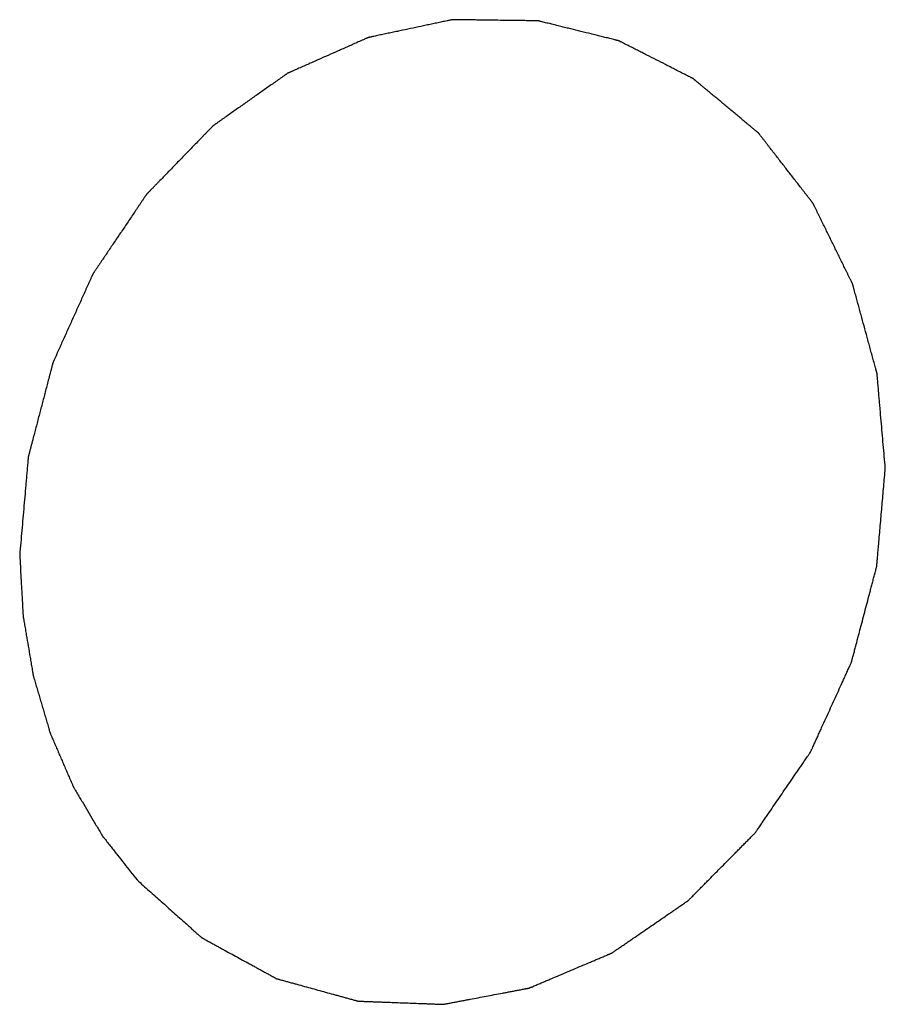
# Model space of a CAD drawing. Header units: millimetres. Extents: x 2798 to 3316, y 1544 to 1917.
# Tile 18 of 26: x 3071.68 to 3072.76, y 1580.5 to 1581.73. Entities that reach past the tile are written whole.
import ezdxf

# ---------------------------------------------------------------- set-up
doc = ezdxf.new("R2010")
doc.units = ezdxf.units.MM

msp = doc.modelspace()

# ---------------------------------------------------------------- linework, layer by layer
at = {"color": 7, "linetype": 'Continuous'}
for points, knots in [([(3072.76466, 1581.16586), (3072.7638, 1581.17574), (3072.76251, 1581.19055), (3072.7608, 1581.21031), (3072.75951, 1581.22512), (3072.75843, 1581.23747), (3072.75757, 1581.24734), (3072.75693, 1581.25475), (3072.75639, 1581.26092), (3072.75596, 1581.26586), (3072.75564, 1581.26957), (3072.75532, 1581.27327), (3072.75505, 1581.27636), (3072.75484, 1581.27883), (3072.7547, 1581.28037), (3072.75459, 1581.2816), (3072.75451, 1581.28253), (3072.75445, 1581.2833), (3072.7544, 1581.28384), (3072.75437, 1581.28415), (3072.75436, 1581.28438), (3072.75429, 1581.2846), (3072.75422, 1581.28489), (3072.75407, 1581.2854), (3072.75388, 1581.28613), (3072.75364, 1581.287), (3072.75332, 1581.28817), (3072.75292, 1581.28963), (3072.75229, 1581.29196), (3072.75149, 1581.29487), (3072.75054, 1581.29837), (3072.74958, 1581.30187), (3072.74831, 1581.30654), (3072.74672, 1581.31237), (3072.74481, 1581.31936), (3072.74227, 1581.32869), (3072.73909, 1581.34035), (3072.73591, 1581.35201), (3072.73336, 1581.36134), (3072.73145, 1581.36833), (3072.72986, 1581.37416), (3072.72859, 1581.37883), (3072.72764, 1581.38233), (3072.72668, 1581.38582), (3072.72589, 1581.38874), (3072.72525, 1581.39107), (3072.72485, 1581.39253), (3072.72454, 1581.39369), (3072.7243, 1581.39457), (3072.7241, 1581.3953), (3072.72396, 1581.39581), (3072.72388, 1581.3961), (3072.72383, 1581.39632), (3072.72372, 1581.39651), (3072.7236, 1581.39678), (3072.72337, 1581.39724), (3072.72305, 1581.3979), (3072.72266, 1581.39869), (3072.72214, 1581.39974), (3072.7215, 1581.40106), (3072.72046, 1581.40316), (3072.71917, 1581.4058), (3072.71762, 1581.40895), (3072.71607, 1581.41211), (3072.71401, 1581.41633), (3072.71142, 1581.42159), (3072.70832, 1581.42791), (3072.70419, 1581.43633), (3072.69902, 1581.44686), (3072.69386, 1581.45739), (3072.68973, 1581.46582), (3072.68663, 1581.47214), (3072.68404, 1581.4774), (3072.68198, 1581.48162), (3072.68043, 1581.48477), (3072.67888, 1581.48793), (3072.67759, 1581.49057), (3072.67655, 1581.49267), (3072.67591, 1581.49399), (3072.67539, 1581.49504), (3072.675, 1581.49583), (3072.67468, 1581.49649), (3072.67445, 1581.49695), (3072.67432, 1581.49721), (3072.67424, 1581.49742), (3072.67409, 1581.49758), (3072.67392, 1581.49781), (3072.67361, 1581.49821), (3072.67316, 1581.49878), (3072.67263, 1581.49947), (3072.67192, 1581.50038), (3072.67104, 1581.50153), (3072.66962, 1581.50335), (3072.66784, 1581.50564), (3072.66571, 1581.50838), (3072.66359, 1581.51113), (3072.66075, 1581.51478), (3072.6572, 1581.51936), (3072.65295, 1581.52484), (3072.64727, 1581.53216), (3072.64018, 1581.5413), (3072.63308, 1581.55045), (3072.62741, 1581.55776), (3072.62315, 1581.56325), (3072.61961, 1581.56782), (3072.61677, 1581.57148), (3072.61464, 1581.57422), (3072.61251, 1581.57697), (3072.61074, 1581.57925), (3072.60932, 1581.58108), (3072.60843, 1581.58222), (3072.60772, 1581.58314), (3072.60719, 1581.58382), (3072.60675, 1581.58439), (3072.60644, 1581.5848), (3072.60626, 1581.58502), (3072.60614, 1581.58521), (3072.60597, 1581.58533), (3072.60576, 1581.58551), (3072.60538, 1581.58582), (3072.60485, 1581.58626), (3072.60421, 1581.58679), (3072.60336, 1581.5875), (3072.6023, 1581.58839), (3072.6006, 1581.5898), (3072.59848, 1581.59158), (3072.59592, 1581.5937), (3072.59337, 1581.59583), (3072.58997, 1581.59867), (3072.58572, 1581.60221), (3072.58062, 1581.60647), (3072.57382, 1581.61214), (3072.56531, 1581.61923), (3072.55681, 1581.62632), (3072.55001, 1581.63199), (3072.54491, 1581.63624), (3072.54065, 1581.63979), (3072.53725, 1581.64262), (3072.5347, 1581.64475), (3072.53215, 1581.64688), (3072.53003, 1581.64865), (3072.52833, 1581.65007), (3072.52726, 1581.65096), (3072.52641, 1581.65166), (3072.52577, 1581.6522), (3072.52524, 1581.65264), (3072.52487, 1581.65295), (3072.52466, 1581.65312), (3072.52451, 1581.65327), (3072.52432, 1581.65335), (3072.52408, 1581.65348), (3072.52365, 1581.65369), (3072.52304, 1581.654), (3072.52232, 1581.65437), (3072.52135, 1581.65487), (3072.52014, 1581.65548), (3072.5182, 1581.65647), (3072.51577, 1581.65771), (3072.51286, 1581.65919), (3072.50995, 1581.66067), (3072.50607, 1581.66265), (3072.50122, 1581.66512), (3072.49541, 1581.66808), (3072.48765, 1581.67203), (3072.47795, 1581.67698), (3072.46825, 1581.68192), (3072.46049, 1581.68587), (3072.45468, 1581.68883), (3072.44983, 1581.6913), (3072.44595, 1581.69328), (3072.44304, 1581.69476), (3072.44013, 1581.69624), (3072.4377, 1581.69748), (3072.43577, 1581.69847), (3072.43455, 1581.69909), (3072.43358, 1581.69958), (3072.43286, 1581.69995), (3072.43225, 1581.70026), (3072.43183, 1581.70048), (3072.43158, 1581.7006), (3072.43141, 1581.7007), (3072.4312, 1581.70074), (3072.43094, 1581.70081), (3072.43048, 1581.70092), (3072.42982, 1581.70108), (3072.42903, 1581.70128), (3072.42798, 1581.70154), (3072.42667, 1581.70186), (3072.42456, 1581.70238), (3072.42193, 1581.70303), (3072.41877, 1581.70382), (3072.41562, 1581.7046), (3072.41141, 1581.70564), (3072.40615, 1581.70694), (3072.39983, 1581.7085), (3072.39141, 1581.71058), (3072.38089, 1581.71319), (3072.37037, 1581.71579), (3072.36195, 1581.71787), (3072.35564, 1581.71944), (3072.35037, 1581.72074), (3072.34617, 1581.72178), (3072.34301, 1581.72256), (3072.33985, 1581.72334), (3072.33722, 1581.72399), (3072.33512, 1581.72451), (3072.3338, 1581.72484), (3072.33275, 1581.7251), (3072.33196, 1581.72529), (3072.3313, 1581.72546), (3072.33084, 1581.72557), (3072.33058, 1581.72563), (3072.33038, 1581.7257), (3072.33017, 1581.72568), (3072.32989, 1581.72569), (3072.32941, 1581.7257), (3072.32871, 1581.72571), (3072.32787, 1581.72572), (3072.32676, 1581.72573), (3072.32537, 1581.72575), (3072.32314, 1581.72578), (3072.32035, 1581.72582), (3072.31701, 1581.72586), (3072.31366, 1581.72591), (3072.30921, 1581.72597), (3072.30363, 1581.72604), (3072.29695, 1581.72613), (3072.28803, 1581.72625), (3072.27689, 1581.72639), (3072.26574, 1581.72654), (3072.25683, 1581.72666), (3072.25014, 1581.72675), (3072.24457, 1581.72682), (3072.24011, 1581.72688), (3072.23677, 1581.72692), (3072.23343, 1581.72697), (3072.23064, 1581.72701), (3072.22841, 1581.72704), (3072.22702, 1581.72705), (3072.2259, 1581.72707), (3072.22507, 1581.72708), (3072.22437, 1581.72709), (3072.22388, 1581.7271), (3072.2236, 1581.7271), (3072.22339, 1581.72712), (3072.22319, 1581.72705), (3072.22292, 1581.727), (3072.22244, 1581.7269), (3072.22175, 1581.72675), (3072.22093, 1581.72658), (3072.21984, 1581.72635), (3072.21847, 1581.72606), (3072.21628, 1581.72559), (3072.21354, 1581.72501), (3072.21025, 1581.72432), (3072.20697, 1581.72362), (3072.20259, 1581.7227), (3072.19711, 1581.72154), (3072.19054, 1581.72014), (3072.18178, 1581.71829), (3072.17083, 1581.71597), (3072.15988, 1581.71365), (3072.15112, 1581.7118), (3072.14455, 1581.71041), (3072.13907, 1581.70925), (3072.13469, 1581.70832), (3072.1314, 1581.70762), (3072.12812, 1581.70693), (3072.12538, 1581.70635), (3072.12319, 1581.70588), (3072.12182, 1581.70559), (3072.12073, 1581.70536), (3072.11991, 1581.70519), (3072.11922, 1581.70504), (3072.11874, 1581.70494), (3072.11847, 1581.70488), (3072.11826, 1581.70485), (3072.11807, 1581.70475), (3072.1178, 1581.70464), (3072.11734, 1581.70443), (3072.11668, 1581.70414), (3072.11589, 1581.70379), (3072.11484, 1581.70332), (3072.11352, 1581.70274), (3072.11142, 1581.7018), (3072.10878, 1581.70063), (3072.10562, 1581.69923), (3072.10246, 1581.69783), (3072.09825, 1581.69596), (3072.09298, 1581.69362), (3072.08666, 1581.69082), (3072.07823, 1581.68708), (3072.0677, 1581.68241), (3072.05716, 1581.67774), (3072.04874, 1581.674), (3072.04242, 1581.6712), (3072.03715, 1581.66886), (3072.03294, 1581.66699), (3072.02978, 1581.66559), (3072.02662, 1581.66419), (3072.02398, 1581.66302), (3072.02188, 1581.66208), (3072.02056, 1581.6615), (3072.01951, 1581.66103), (3072.01871, 1581.66068), (3072.01806, 1581.66039), (3072.0176, 1581.66019), (3072.01733, 1581.66007), (3072.01713, 1581.65999), (3072.01695, 1581.65985), (3072.01671, 1581.65968), (3072.01629, 1581.65938), (3072.01568, 1581.65895), (3072.01495, 1581.65844), (3072.01398, 1581.65776), (3072.01276, 1581.6569), (3072.01082, 1581.65553), (3072.00839, 1581.65382), (3072.00548, 1581.65176), (3072.00256, 1581.64971), (3071.99868, 1581.64697), (3071.99382, 1581.64354), (3071.98799, 1581.63944), (3071.98022, 1581.63396), (3071.9705, 1581.62711), (3071.96078, 1581.62026), (3071.95301, 1581.61478), (3071.94718, 1581.61067), (3071.94232, 1581.60725), (3071.93844, 1581.60451), (3071.93552, 1581.60245), (3071.93261, 1581.6004), (3071.93018, 1581.59869), (3071.92824, 1581.59732), (3071.92702, 1581.59646), (3071.92605, 1581.59578), (3071.92532, 1581.59526), (3071.92471, 1581.59483), (3071.92429, 1581.59454), (3071.92405, 1581.59436), (3071.92386, 1581.59425), (3071.9237, 1581.59406), (3071.92348, 1581.59385), (3071.92311, 1581.59345), (3071.92256, 1581.59289), (3071.92191, 1581.59222), (3071.92105, 1581.59133), (3071.91996, 1581.59021), (3071.91823, 1581.58843), (3071.91606, 1581.58619), (3071.91346, 1581.58351), (3071.91086, 1581.58083), (3071.9074, 1581.57726), (3071.90306, 1581.57279), (3071.89786, 1581.56743), (3071.89093, 1581.56028), (3071.88226, 1581.55134), (3071.8736, 1581.54241), (3071.86666, 1581.53526), (3071.86146, 1581.5299), (3071.85713, 1581.52543), (3071.85366, 1581.52186), (3071.85106, 1581.51918), (3071.84846, 1581.5165), (3071.8463, 1581.51426), (3071.84456, 1581.51247), (3071.84348, 1581.51136), (3071.84261, 1581.51046), (3071.84196, 1581.50979), (3071.84142, 1581.50923), (3071.84104, 1581.50885), (3071.84083, 1581.50862), (3071.84065, 1581.50846), (3071.84053, 1581.50826), (3071.84036, 1581.508), (3071.84005, 1581.50755), (3071.83961, 1581.5069), (3071.83909, 1581.50612), (3071.83839, 1581.50508), (3071.83752, 1581.50379), (3071.83612, 1581.50171), (3071.83438, 1581.49912), (3071.83228, 1581.49601), (3071.83019, 1581.4929), (3071.82739, 1581.48875), (3071.8239, 1581.48357), (3071.81971, 1581.47735), (3071.81412, 1581.46905), (3071.80714, 1581.45868), (3071.80015, 1581.44831), (3071.79457, 1581.44001), (3071.79037, 1581.43379), (3071.78688, 1581.42861), (3071.78409, 1581.42446), (3071.78199, 1581.42135), (3071.7799, 1581.41824), (3071.77815, 1581.41565), (3071.77675, 1581.41357), (3071.77588, 1581.41228), (3071.77518, 1581.41124), (3071.77466, 1581.41046), (3071.77422, 1581.40981), (3071.77392, 1581.40936), (3071.77375, 1581.4091), (3071.7736, 1581.40891), (3071.77352, 1581.40869), (3071.77338, 1581.4084), (3071.77316, 1581.4079), (3071.77283, 1581.40717), (3071.77244, 1581.40631), (3071.77192, 1581.40515), (3071.77127, 1581.40371), (3071.77023, 1581.4014), (3071.76893, 1581.39851), (3071.76737, 1581.39505), (3071.76581, 1581.39158), (3071.76373, 1581.38696), (3071.76113, 1581.38119), (3071.75801, 1581.37426), (3071.75385, 1581.36502), (3071.74865, 1581.35347), (3071.74345, 1581.34192), (3071.73929, 1581.33268), (3071.73617, 1581.32575), (3071.73357, 1581.31998), (3071.73149, 1581.31536), (3071.72993, 1581.31189), (3071.72837, 1581.30843), (3071.72707, 1581.30554), (3071.72603, 1581.30323), (3071.72538, 1581.30179), (3071.72486, 1581.30063), (3071.72447, 1581.29977), (3071.72415, 1581.29904), (3071.72392, 1581.29854), (3071.72379, 1581.29825), (3071.72368, 1581.29804), (3071.72364, 1581.2978), (3071.72355, 1581.2975), (3071.72341, 1581.29696), (3071.72321, 1581.29619), (3071.72297, 1581.29527), (3071.72265, 1581.29404), (3071.72225, 1581.2925), (3071.7216, 1581.29005), (3071.7208, 1581.28697), (3071.71983, 1581.28329), (3071.71887, 1581.2796), (3071.71758, 1581.27469), (3071.71597, 1581.26854), (3071.71404, 1581.26117), (3071.71147, 1581.25134), (3071.70825, 1581.23905), (3071.70503, 1581.22676), (3071.70246, 1581.21693), (3071.70053, 1581.20955), (3071.69892, 1581.20341), (3071.69763, 1581.19849), (3071.69667, 1581.19481), (3071.6957, 1581.19112), (3071.6949, 1581.18805), (3071.69426, 1581.18559), (3071.69385, 1581.18406), (3071.69353, 1581.18283), (3071.69329, 1581.18191), (3071.69309, 1581.18114), (3071.69295, 1581.1806), (3071.69287, 1581.18029), (3071.6928, 1581.18006), (3071.69279, 1581.17982), (3071.69276, 1581.1795), (3071.69271, 1581.17894), (3071.69264, 1581.17814), (3071.69256, 1581.17719), (3071.69245, 1581.17591), (3071.69231, 1581.17431), (3071.69209, 1581.17175), (3071.69181, 1581.16856), (3071.69147, 1581.16472), (3071.69114, 1581.16089), (3071.69069, 1581.15577), (3071.69014, 1581.14938), (3071.68947, 1581.14171), (3071.68858, 1581.13148), (3071.68747, 1581.1187), (3071.68613, 1581.10336), (3071.68435, 1581.0829), (3071.68302, 1581.06756), (3071.68213, 1581.05733)], [0, 0, 0, 0, 0.015625, 0.0234375, 0.03125, 0.0390625, 0.0429688, 0.046875, 0.0507812, 0.0527344, 0.0546875, 0.0566406, 0.0585938, 0.0595703, 0.0605469, 0.0610352, 0.0615234, 0.0620117, 0.0622559, 0.0623779, 0.0625, 0.0626221, 0.0627441, 0.0629883, 0.0634766, 0.0639648, 0.0644531, 0.0654297, 0.0664062, 0.0683594, 0.0703125, 0.0722656, 0.0742188, 0.078125, 0.0820312, 0.0859375, 0.09375, 0.1015625, 0.1054688, 0.109375, 0.1132812, 0.1152344, 0.1171875, 0.1191406, 0.1210938, 0.1220703, 0.1230469, 0.1235352, 0.1240234, 0.1245117, 0.1247559, 0.1248779, 0.125, 0.1251221, 0.1252441, 0.1254883, 0.1259766, 0.1264648, 0.1269531, 0.1279297, 0.1289062, 0.1308594, 0.1328125, 0.1347656, 0.1367188, 0.140625, 0.1445312, 0.1484375, 0.15625, 0.1640625, 0.1679688, 0.171875, 0.1757812, 0.1777344, 0.1796875, 0.1816406, 0.1835938, 0.1845703, 0.1855469, 0.1860352, 0.1865234, 0.1870117, 0.1872559, 0.1873779, 0.1875, 0.1876221, 0.1877441, 0.1879883, 0.1884766, 0.1889648, 0.1894531, 0.1904297, 0.1914062, 0.1933594, 0.1953125, 0.1972656, 0.1992188, 0.203125, 0.2070312, 0.2109375, 0.21875, 0.2265625, 0.2304688, 0.234375, 0.2382812, 0.2402344, 0.2421875, 0.2441406, 0.2460938, 0.2470703, 0.2480469, 0.2485352, 0.2490234, 0.2495117, 0.2497559, 0.2498779, 0.25, 0.2501221, 0.2502441, 0.2504883, 0.2509766, 0.2514648, 0.2519531, 0.2529297, 0.2539062, 0.2558594, 0.2578125, 0.2597656, 0.2617188, 0.265625, 0.2695312, 0.2734375, 0.28125, 0.2890625, 0.2929688, 0.296875, 0.3007812, 0.3027344, 0.3046875, 0.3066406, 0.3085938, 0.3095703, 0.3105469, 0.3110352, 0.3115234, 0.3120117, 0.3122559, 0.3123779, 0.3125, 0.3126221, 0.3127441, 0.3129883, 0.3134766, 0.3139648, 0.3144531, 0.3154297, 0.3164062, 0.3183594, 0.3203125, 0.3222656, 0.3242188, 0.328125, 0.3320312, 0.3359375, 0.34375, 0.3515625, 0.3554688, 0.359375, 0.3632812, 0.3652344, 0.3671875, 0.3691406, 0.3710938, 0.3720703, 0.3730469, 0.3735352, 0.3740234, 0.3745117, 0.3747559, 0.3748779, 0.375, 0.3751221, 0.3752441, 0.3754883, 0.3759766, 0.3764648, 0.3769531, 0.3779297, 0.3789062, 0.3808594, 0.3828125, 0.3847656, 0.3867188, 0.390625, 0.3945312, 0.3984375, 0.40625, 0.4140625, 0.4179688, 0.421875, 0.4257812, 0.4277344, 0.4296875, 0.4316406, 0.4335938, 0.4345703, 0.4355469, 0.4360352, 0.4365234, 0.4370117, 0.4372559, 0.4373779, 0.4375, 0.4376221, 0.4377441, 0.4379883, 0.4384766, 0.4389648, 0.4394531, 0.4404297, 0.4414062, 0.4433594, 0.4453125, 0.4472656, 0.4492188, 0.453125, 0.4570312, 0.4609375, 0.46875, 0.4765625, 0.4804688, 0.484375, 0.4882812, 0.4902344, 0.4921875, 0.4941406, 0.4960938, 0.4970703, 0.4980469, 0.4985352, 0.4990234, 0.4995117, 0.4997559, 0.4998779, 0.5, 0.5001221, 0.5002441, 0.5004883, 0.5009766, 0.5014648, 0.5019531, 0.5029297, 0.5039062, 0.5058594, 0.5078125, 0.5097656, 0.5117188, 0.515625, 0.5195312, 0.5234375, 0.53125, 0.5390625, 0.5429688, 0.546875, 0.5507812, 0.5527344, 0.5546875, 0.5566406, 0.5585938, 0.5595703, 0.5605469, 0.5610352, 0.5615234, 0.5620117, 0.5622559, 0.5623779, 0.5625, 0.5626221, 0.5627441, 0.5629883, 0.5634766, 0.5639648, 0.5644531, 0.5654297, 0.5664062, 0.5683594, 0.5703125, 0.5722656, 0.5742188, 0.578125, 0.5820312, 0.5859375, 0.59375, 0.6015625, 0.6054688, 0.609375, 0.6132812, 0.6152344, 0.6171875, 0.6191406, 0.6210938, 0.6220703, 0.6230469, 0.6235352, 0.6240234, 0.6245117, 0.6247559, 0.6248779, 0.625, 0.6251221, 0.6252441, 0.6254883, 0.6259766, 0.6264648, 0.6269531, 0.6279297, 0.6289062, 0.6308594, 0.6328125, 0.6347656, 0.6367188, 0.640625, 0.6445312, 0.6484375, 0.65625, 0.6640625, 0.6679688, 0.671875, 0.6757812, 0.6777344, 0.6796875, 0.6816406, 0.6835938, 0.6845703, 0.6855469, 0.6860352, 0.6865234, 0.6870117, 0.6872559, 0.6873779, 0.6875, 0.6876221, 0.6877441, 0.6879883, 0.6884766, 0.6889648, 0.6894531, 0.6904297, 0.6914062, 0.6933594, 0.6953125, 0.6972656, 0.6992188, 0.703125, 0.7070312, 0.7109375, 0.71875, 0.7265625, 0.7304688, 0.734375, 0.7382812, 0.7402344, 0.7421875, 0.7441406, 0.7460938, 0.7470703, 0.7480469, 0.7485352, 0.7490234, 0.7495117, 0.7497559, 0.7498779, 0.75, 0.7501221, 0.7502441, 0.7504883, 0.7509766, 0.7514648, 0.7519531, 0.7529297, 0.7539062, 0.7558594, 0.7578125, 0.7597656, 0.7617188, 0.765625, 0.7695312, 0.7734375, 0.78125, 0.7890625, 0.7929688, 0.796875, 0.8007812, 0.8027344, 0.8046875, 0.8066406, 0.8085938, 0.8095703, 0.8105469, 0.8110352, 0.8115234, 0.8120117, 0.8122559, 0.8123779, 0.8125, 0.8126221, 0.8127441, 0.8129883, 0.8134766, 0.8139648, 0.8144531, 0.8154297, 0.8164062, 0.8183594, 0.8203125, 0.8222656, 0.8242188, 0.828125, 0.8320312, 0.8359375, 0.84375, 0.8515625, 0.8554688, 0.859375, 0.8632812, 0.8652344, 0.8671875, 0.8691406, 0.8710938, 0.8720703, 0.8730469, 0.8735352, 0.8740234, 0.8745117, 0.8747559, 0.8748779, 0.875, 0.8751221, 0.8752441, 0.8754883, 0.8759766, 0.8764648, 0.8769531, 0.8779297, 0.8789062, 0.8808594, 0.8828125, 0.8847656, 0.8867188, 0.890625, 0.8945312, 0.8984375, 0.90625, 0.9140625, 0.9179688, 0.921875, 0.9257812, 0.9277344, 0.9296875, 0.9316406, 0.9335938, 0.9345703, 0.9355469, 0.9360352, 0.9365234, 0.9370117, 0.9372559, 0.9373779, 0.9375, 0.9376221, 0.9377441, 0.9379883, 0.9384766, 0.9389648, 0.9394531, 0.9404297, 0.9414062, 0.9433594, 0.9453125, 0.9472656, 0.9492188, 0.953125, 0.9570312, 0.9609375, 0.96875, 0.9765625, 0.984375, 1, 1, 1, 1]), ([(3071.82883, 1580.6507), (3071.83389, 1580.64618), (3071.84402, 1580.63715), (3071.85668, 1580.62586), (3071.86681, 1580.61683), (3071.8744, 1580.61006), (3071.882, 1580.60328), (3071.88833, 1580.59764), (3071.89339, 1580.59312), (3071.89719, 1580.58974), (3071.90036, 1580.58691), (3071.90289, 1580.58466), (3071.90479, 1580.58296), (3071.90637, 1580.58155), (3071.90763, 1580.58042), (3071.90843, 1580.57972), (3071.90906, 1580.57915), (3071.90946, 1580.5788), (3071.90973, 1580.57855), (3071.90989, 1580.57842), (3071.91008, 1580.57833), (3071.91031, 1580.5782), (3071.91085, 1580.5779), (3071.91167, 1580.57745), (3071.91277, 1580.57685), (3071.91386, 1580.57625), (3071.91532, 1580.57545), (3071.91788, 1580.57405), (3071.92152, 1580.57205), (3071.9259, 1580.56964), (3071.93028, 1580.56724), (3071.93466, 1580.56484), (3071.94049, 1580.56164), (3071.94779, 1580.55764), (3071.95655, 1580.55284), (3071.9653, 1580.54804), (3071.9726, 1580.54404), (3071.97844, 1580.54084), (3071.98281, 1580.53844), (3071.98719, 1580.53604), (3071.99157, 1580.53364), (3071.99522, 1580.53163), (3071.99777, 1580.53023), (3071.99923, 1580.52943), (3072.00032, 1580.52883), (3072.00142, 1580.52823), (3072.00224, 1580.52779), (3072.00279, 1580.52748), (3072.00302, 1580.52736), (3072.0032, 1580.52725), (3072.00339, 1580.52719), (3072.00374, 1580.5271), (3072.00424, 1580.52696), (3072.00504, 1580.52674), (3072.00603, 1580.52646), (3072.00763, 1580.52602), (3072.00962, 1580.52547), (3072.01202, 1580.52481), (3072.01521, 1580.52393), (3072.01919, 1580.52283), (3072.02398, 1580.52151), (3072.03036, 1580.51975), (3072.03833, 1580.51756), (3072.0479, 1580.51492), (3072.05747, 1580.51228), (3072.06704, 1580.50964), (3072.07502, 1580.50744), (3072.0814, 1580.50568), (3072.08618, 1580.50436), (3072.09017, 1580.50326), (3072.09336, 1580.50238), (3072.09575, 1580.50172), (3072.09814, 1580.50106), (3072.10014, 1580.50051), (3072.10173, 1580.50007), (3072.10293, 1580.49974), (3072.10393, 1580.49947), (3072.10462, 1580.49927), (3072.10502, 1580.49917), (3072.10532, 1580.49906), (3072.10564, 1580.49907), (3072.10605, 1580.49905), (3072.10678, 1580.49903), (3072.10782, 1580.49898), (3072.10907, 1580.49894), (3072.11074, 1580.49888), (3072.11283, 1580.4988), (3072.11533, 1580.4987), (3072.11783, 1580.49861), (3072.12117, 1580.49849), (3072.12534, 1580.49833), (3072.13034, 1580.49814), (3072.13701, 1580.49789), (3072.14535, 1580.49758), (3072.15536, 1580.49721), (3072.16536, 1580.49684), (3072.17537, 1580.49646), (3072.18371, 1580.49615), (3072.19038, 1580.4959), (3072.19538, 1580.49571), (3072.19955, 1580.49556), (3072.20289, 1580.49543), (3072.20539, 1580.49534), (3072.20747, 1580.49526), (3072.20914, 1580.4952), (3072.21018, 1580.49516), (3072.21102, 1580.49513), (3072.21154, 1580.49511), (3072.2119, 1580.49509), (3072.21211, 1580.49509), (3072.21232, 1580.49514), (3072.21258, 1580.49519), (3072.21321, 1580.49531), (3072.21415, 1580.49549), (3072.21541, 1580.49573), (3072.21667, 1580.49596), (3072.21834, 1580.49628), (3072.22127, 1580.49684), (3072.22546, 1580.49763), (3072.23048, 1580.49859), (3072.23551, 1580.49954), (3072.24053, 1580.50049), (3072.24723, 1580.50176), (3072.2556, 1580.50335), (3072.26565, 1580.50526), (3072.2757, 1580.50717), (3072.28408, 1580.50876), (3072.29077, 1580.51003), (3072.2958, 1580.51098), (3072.30082, 1580.51193), (3072.30585, 1580.51289), (3072.31003, 1580.51368), (3072.31296, 1580.51424), (3072.31464, 1580.51456), (3072.3159, 1580.51479), (3072.31715, 1580.51503), (3072.31809, 1580.51521), (3072.31872, 1580.51533), (3072.31904, 1580.51539), (3072.31935, 1580.51546), (3072.31975, 1580.51565), (3072.32026, 1580.51586), (3072.32106, 1580.5162), (3072.32207, 1580.51663), (3072.32369, 1580.51731), (3072.32571, 1580.51817), (3072.32813, 1580.5192), (3072.33136, 1580.52057), (3072.3354, 1580.52228), (3072.34025, 1580.52434), (3072.34671, 1580.52708), (3072.35479, 1580.53051), (3072.36448, 1580.53462), (3072.37418, 1580.53873), (3072.38387, 1580.54284), (3072.39195, 1580.54627), (3072.39841, 1580.54901), (3072.40326, 1580.55107), (3072.40811, 1580.55312), (3072.41215, 1580.55484), (3072.41538, 1580.55621), (3072.4174, 1580.55706), (3072.41901, 1580.55775), (3072.42023, 1580.55826), (3072.42123, 1580.55869), (3072.42194, 1580.55899), (3072.42234, 1580.55917), (3072.42266, 1580.55927), (3072.42293, 1580.55949), (3072.4233, 1580.55974), (3072.42395, 1580.56019), (3072.42489, 1580.56083), (3072.42601, 1580.5616), (3072.4275, 1580.56263), (3072.42937, 1580.56391), (3072.43235, 1580.56596), (3072.43608, 1580.56852), (3072.44056, 1580.5716), (3072.44504, 1580.57468), (3072.45101, 1580.57878), (3072.45848, 1580.58391), (3072.46743, 1580.59007), (3072.47639, 1580.59622), (3072.48535, 1580.60238), (3072.49281, 1580.60751), (3072.49878, 1580.61161), (3072.50326, 1580.61469), (3072.50699, 1580.61725), (3072.50998, 1580.6193), (3072.51222, 1580.62084), (3072.51408, 1580.62213), (3072.51558, 1580.62315), (3072.51651, 1580.62379), (3072.51726, 1580.6243), (3072.51772, 1580.62463), (3072.5181, 1580.62487), (3072.51836, 1580.62511), (3072.5186, 1580.62536), (3072.51909, 1580.62586), (3072.51983, 1580.6266), (3072.52081, 1580.6276), (3072.5218, 1580.62859), (3072.52311, 1580.62992), (3072.5254, 1580.63224), (3072.52868, 1580.63555), (3072.53261, 1580.63953), (3072.53655, 1580.64351), (3072.54048, 1580.64749), (3072.54572, 1580.65279), (3072.55228, 1580.65942), (3072.56014, 1580.66737), (3072.56801, 1580.67533), (3072.57457, 1580.68196), (3072.57981, 1580.68726), (3072.58374, 1580.69124), (3072.58768, 1580.69522), (3072.59161, 1580.6992), (3072.59489, 1580.70251), (3072.59751, 1580.70516), (3072.59915, 1580.70682), (3072.60046, 1580.70815), (3072.6012, 1580.70889), (3072.60169, 1580.70939), (3072.60194, 1580.70964), (3072.60217, 1580.70989), (3072.60243, 1580.7103), (3072.60277, 1580.71078), (3072.60331, 1580.71157), (3072.60399, 1580.71256), (3072.60506, 1580.71413), (3072.60641, 1580.7161), (3072.60803, 1580.71846), (3072.61018, 1580.7216), (3072.61288, 1580.72554), (3072.61611, 1580.73026), (3072.62042, 1580.73655), (3072.62581, 1580.74442), (3072.63227, 1580.75386), (3072.63874, 1580.76331), (3072.6452, 1580.77275), (3072.65059, 1580.78062), (3072.6549, 1580.78691), (3072.65813, 1580.79163), (3072.66137, 1580.79635), (3072.66406, 1580.80029), (3072.66622, 1580.80343), (3072.66756, 1580.8054), (3072.66864, 1580.80697), (3072.66945, 1580.80815), (3072.67012, 1580.80914), (3072.6706, 1580.80982), (3072.67086, 1580.81022), (3072.67108, 1580.8105), (3072.67121, 1580.81085), (3072.67142, 1580.81128), (3072.67177, 1580.81205), (3072.67227, 1580.81315), (3072.67287, 1580.81447), (3072.67367, 1580.81623), (3072.67467, 1580.81843), (3072.67628, 1580.82195), (3072.67828, 1580.82635), (3072.68069, 1580.83162), (3072.68309, 1580.8369), (3072.6863, 1580.84394), (3072.6903, 1580.85274), (3072.69511, 1580.86329), (3072.69992, 1580.87385), (3072.70473, 1580.8844), (3072.70874, 1580.8932), (3072.71195, 1580.90023), (3072.71435, 1580.90551), (3072.71636, 1580.90991), (3072.71796, 1580.91343), (3072.71916, 1580.91607), (3072.72016, 1580.91827), (3072.72097, 1580.92003), (3072.72147, 1580.92113), (3072.72187, 1580.922), (3072.72211, 1580.92256), (3072.72233, 1580.92299), (3072.72247, 1580.92345), (3072.72267, 1580.92428), (3072.72299, 1580.92545), (3072.72348, 1580.92732), (3072.7241, 1580.92967), (3072.72509, 1580.93342), (3072.72632, 1580.93811), (3072.7278, 1580.94373), (3072.72928, 1580.94936), (3072.73077, 1580.95499), (3072.73274, 1580.96249), (3072.73521, 1580.97187), (3072.73818, 1580.98312), (3072.74114, 1580.99437), (3072.74361, 1581.00375), (3072.74559, 1581.01125), (3072.74707, 1581.01688), (3072.74855, 1581.0225), (3072.75003, 1581.02813), (3072.75127, 1581.03282), (3072.75225, 1581.03657), (3072.75287, 1581.03891), (3072.75337, 1581.04079), (3072.75367, 1581.04196), (3072.7539, 1581.04278), (3072.754, 1581.04325), (3072.75403, 1581.04373), (3072.75409, 1581.04433), (3072.75417, 1581.04529), (3072.75428, 1581.04649), (3072.75444, 1581.04841), (3072.75465, 1581.0508), (3072.7549, 1581.05368), (3072.75523, 1581.05751), (3072.75565, 1581.06231), (3072.75615, 1581.06806), (3072.75682, 1581.07573), (3072.75765, 1581.08532), (3072.75865, 1581.09683), (3072.75966, 1581.10833), (3072.76099, 1581.12367), (3072.76266, 1581.14285), (3072.76399, 1581.15819), (3072.76466, 1581.16586)], [0, 0, 0, 0, 0.015625, 0.03125, 0.0390625, 0.046875, 0.0546875, 0.0625, 0.0664062, 0.0703125, 0.0742188, 0.0761719, 0.078125, 0.0800781, 0.0810547, 0.0820312, 0.0825195, 0.0830078, 0.083252, 0.083374, 0.0834961, 0.0837402, 0.0839844, 0.0849609, 0.0859375, 0.0869141, 0.0878906, 0.0898438, 0.09375, 0.0976562, 0.1015625, 0.1054688, 0.109375, 0.1171875, 0.125, 0.1328125, 0.140625, 0.1445312, 0.1484375, 0.1523438, 0.15625, 0.1601562, 0.1621094, 0.1630859, 0.1640625, 0.1650391, 0.1660156, 0.1662598, 0.1665039, 0.166626, 0.166748, 0.1669922, 0.1674805, 0.1679688, 0.1689453, 0.1699219, 0.171875, 0.1738281, 0.1757812, 0.1796875, 0.1835938, 0.1875, 0.1953125, 0.203125, 0.2109375, 0.21875, 0.2265625, 0.2304688, 0.234375, 0.2382812, 0.2402344, 0.2421875, 0.2441406, 0.2460938, 0.2470703, 0.2480469, 0.2490234, 0.2495117, 0.2497559, 0.25, 0.2502441, 0.2504883, 0.2509766, 0.2519531, 0.2529297, 0.2539062, 0.2558594, 0.2578125, 0.2597656, 0.2617188, 0.265625, 0.2695312, 0.2734375, 0.28125, 0.2890625, 0.296875, 0.3046875, 0.3125, 0.3164062, 0.3203125, 0.3242188, 0.3261719, 0.328125, 0.3300781, 0.3310547, 0.3320312, 0.3325195, 0.3330078, 0.333252, 0.333374, 0.3334961, 0.3337402, 0.3339844, 0.3349609, 0.3359375, 0.3369141, 0.3378906, 0.3398438, 0.34375, 0.3476562, 0.3515625, 0.3554688, 0.359375, 0.3671875, 0.375, 0.3828125, 0.390625, 0.3945312, 0.3984375, 0.4023438, 0.40625, 0.4101562, 0.4121094, 0.4130859, 0.4140625, 0.4150391, 0.4160156, 0.4162598, 0.4165039, 0.416748, 0.4169922, 0.4174805, 0.4179688, 0.4189453, 0.4199219, 0.421875, 0.4238281, 0.4257812, 0.4296875, 0.4335938, 0.4375, 0.4453125, 0.453125, 0.4609375, 0.46875, 0.4765625, 0.4804688, 0.484375, 0.4882812, 0.4921875, 0.4941406, 0.4960938, 0.4970703, 0.4980469, 0.4990234, 0.4995117, 0.4997559, 0.5, 0.5002441, 0.5004883, 0.5009766, 0.5019531, 0.5029297, 0.5039062, 0.5058594, 0.5078125, 0.5117188, 0.515625, 0.5195312, 0.5234375, 0.53125, 0.5390625, 0.546875, 0.5546875, 0.5625, 0.5664062, 0.5703125, 0.5742188, 0.5761719, 0.578125, 0.5800781, 0.5810547, 0.5820312, 0.5825195, 0.5830078, 0.583252, 0.5834961, 0.5837402, 0.5839844, 0.5849609, 0.5859375, 0.5869141, 0.5878906, 0.5898438, 0.59375, 0.5976562, 0.6015625, 0.6054688, 0.609375, 0.6171875, 0.625, 0.6328125, 0.640625, 0.6445312, 0.6484375, 0.6523438, 0.65625, 0.6601562, 0.6621094, 0.6640625, 0.6650391, 0.6660156, 0.6662598, 0.6665039, 0.666748, 0.6669922, 0.6674805, 0.6679688, 0.6689453, 0.6699219, 0.671875, 0.6738281, 0.6757812, 0.6796875, 0.6835938, 0.6875, 0.6953125, 0.703125, 0.7109375, 0.71875, 0.7265625, 0.7304688, 0.734375, 0.7382812, 0.7421875, 0.7441406, 0.7460938, 0.7470703, 0.7480469, 0.7490234, 0.7495117, 0.7497559, 0.75, 0.7502441, 0.7504883, 0.7509766, 0.7519531, 0.7529297, 0.7539062, 0.7558594, 0.7578125, 0.7617188, 0.765625, 0.7695312, 0.7734375, 0.78125, 0.7890625, 0.796875, 0.8046875, 0.8125, 0.8164062, 0.8203125, 0.8242188, 0.8261719, 0.828125, 0.8300781, 0.8310547, 0.8320312, 0.8325195, 0.8330078, 0.833252, 0.8334961, 0.8339844, 0.8349609, 0.8359375, 0.8378906, 0.8398438, 0.84375, 0.8476562, 0.8515625, 0.8554688, 0.859375, 0.8671875, 0.875, 0.8828125, 0.890625, 0.8945312, 0.8984375, 0.9023438, 0.90625, 0.9101562, 0.9121094, 0.9140625, 0.9150391, 0.9160156, 0.9165039, 0.916748, 0.9169922, 0.9174805, 0.9179688, 0.9189453, 0.9199219, 0.921875, 0.9238281, 0.9257812, 0.9296875, 0.9335938, 0.9375, 0.9453125, 0.953125, 0.9609375, 0.96875, 0.984375, 1, 1, 1, 1]), ([(3071.68213, 1581.05733), (3071.6824, 1581.05254), (3071.68293, 1581.04295), (3071.68373, 1581.02856), (3071.6844, 1581.01658), (3071.68493, 1581.00699), (3071.68533, 1580.9998), (3071.68566, 1580.9938), (3071.68593, 1580.98901), (3071.6861, 1580.98601), (3071.68623, 1580.98361), (3071.68632, 1580.98212), (3071.68637, 1580.98107), (3071.68641, 1580.98047), (3071.68653, 1580.97989), (3071.68664, 1580.97916), (3071.68685, 1580.97799), (3071.68709, 1580.97653), (3071.68749, 1580.9742), (3071.68799, 1580.97129), (3071.68859, 1580.96779), (3071.68938, 1580.96312), (3071.69078, 1580.95496), (3071.69277, 1580.94329), (3071.69476, 1580.93163), (3071.69615, 1580.92346), (3071.69695, 1580.9188), (3071.69754, 1580.9153), (3071.69804, 1580.91238), (3071.69844, 1580.91005), (3071.69869, 1580.90859), (3071.69888, 1580.90742), (3071.69901, 1580.9067), (3071.6991, 1580.90611), (3071.69925, 1580.90555), (3071.69955, 1580.90457), (3071.69995, 1580.90318), (3071.70061, 1580.90095), (3071.70143, 1580.89816), (3071.70274, 1580.89369), (3071.70439, 1580.88812), (3071.70635, 1580.88142), (3071.70832, 1580.87473), (3071.71029, 1580.86803), (3071.71226, 1580.86134), (3071.71423, 1580.85464), (3071.71587, 1580.84906), (3071.71719, 1580.8446), (3071.71801, 1580.84181), (3071.71866, 1580.83958), (3071.71915, 1580.83791), (3071.71957, 1580.83651), (3071.71985, 1580.83554), (3071.72002, 1580.83498), (3071.72013, 1580.83455), (3071.72031, 1580.83417), (3071.72053, 1580.83364), (3071.72093, 1580.83273), (3071.7215, 1580.83142), (3071.72217, 1580.82985), (3071.72308, 1580.82775), (3071.72421, 1580.82513), (3071.72602, 1580.82094), (3071.72828, 1580.81571), (3071.73099, 1580.80942), (3071.73371, 1580.80314), (3071.73642, 1580.79685), (3071.73913, 1580.79057), (3071.74185, 1580.78428), (3071.74411, 1580.77904), (3071.74591, 1580.77485), (3071.74705, 1580.77224), (3071.74795, 1580.77014), (3071.74852, 1580.76883), (3071.74891, 1580.76791), (3071.74914, 1580.7674), (3071.74944, 1580.76692), (3071.74979, 1580.76632), (3071.75036, 1580.76536), (3071.75107, 1580.76415), (3071.75221, 1580.76223), (3071.75363, 1580.75982), (3071.75534, 1580.75693), (3071.75762, 1580.75308), (3071.7616, 1580.74634), (3071.76729, 1580.73672), (3071.77298, 1580.72709), (3071.77697, 1580.72035), (3071.77924, 1580.7165), (3071.78095, 1580.71361), (3071.78237, 1580.71121), (3071.78351, 1580.70928), (3071.78422, 1580.70808), (3071.78479, 1580.70711), (3071.78515, 1580.70652), (3071.78542, 1580.70603), (3071.78575, 1580.70558), (3071.78635, 1580.70484), (3071.78719, 1580.70375), (3071.78855, 1580.70203), (3071.79024, 1580.69987), (3071.79295, 1580.69642), (3071.79633, 1580.69211), (3071.8004, 1580.68693), (3071.80581, 1580.68003), (3071.81258, 1580.6714), (3071.82071, 1580.66105), (3071.82612, 1580.65415), (3071.82883, 1580.6507)], [0, 0, 0, 0, 0.03125, 0.0625, 0.09375, 0.109375, 0.125, 0.140625, 0.1484375, 0.15625, 0.1601562, 0.1640625, 0.1660156, 0.1669922, 0.1679688, 0.1699219, 0.171875, 0.1757812, 0.1796875, 0.1875, 0.1953125, 0.203125, 0.21875, 0.25, 0.28125, 0.296875, 0.3046875, 0.3125, 0.3203125, 0.3242188, 0.328125, 0.3300781, 0.3320312, 0.3330078, 0.3339844, 0.3359375, 0.3398438, 0.34375, 0.3515625, 0.359375, 0.375, 0.390625, 0.40625, 0.421875, 0.4375, 0.453125, 0.46875, 0.4765625, 0.484375, 0.4882812, 0.4921875, 0.4960938, 0.4980469, 0.4990234, 0.5, 0.5009766, 0.5019531, 0.5039062, 0.5078125, 0.5117188, 0.515625, 0.5234375, 0.53125, 0.546875, 0.5625, 0.578125, 0.59375, 0.609375, 0.625, 0.640625, 0.6484375, 0.65625, 0.6601562, 0.6640625, 0.6660156, 0.6669922, 0.6679688, 0.6699219, 0.671875, 0.6757812, 0.6796875, 0.6875, 0.6953125, 0.703125, 0.71875, 0.75, 0.78125, 0.796875, 0.8046875, 0.8125, 0.8203125, 0.8242188, 0.828125, 0.8300781, 0.8320312, 0.8330078, 0.8339844, 0.8359375, 0.8398438, 0.84375, 0.8515625, 0.859375, 0.875, 0.890625, 0.90625, 0.9375, 0.96875, 1, 1, 1, 1])]:
    msp.add_open_spline(points, degree=3, knots=knots, dxfattribs=at)

doc.saveas('drawing.dxf')
